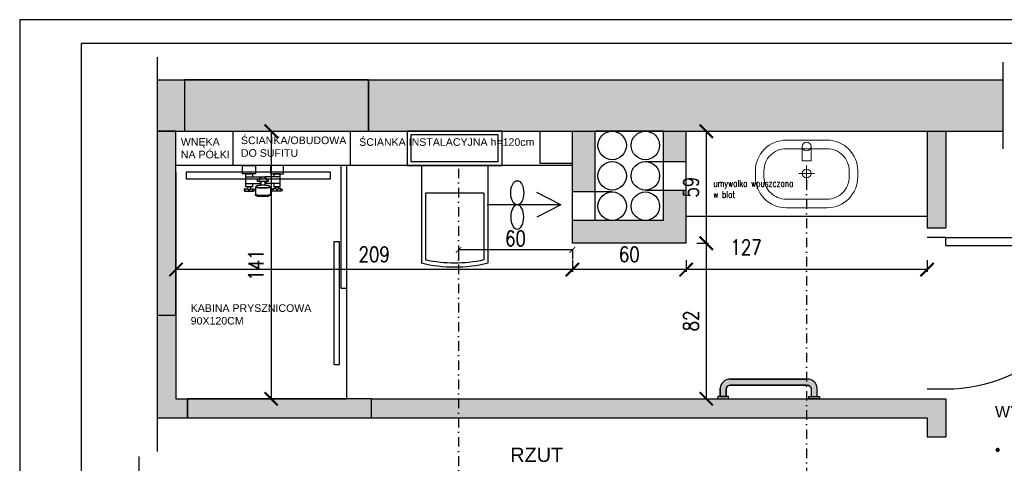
# Model space of a CAD drawing. Header units: millimetres. Extents: x 163776 to 165488, y 6605 to 7199.
# Tile 6 of 7: x 164645 to 165164, y 6965 to 7199. Entities that reach past the tile are written whole.
import ezdxf

# ---------------------------------------------------------------- set-up
doc = ezdxf.new("R2010")
doc.units = ezdxf.units.MM
doc.header["$LTSCALE"] = 50
doc.linetypes.add('DASHDOT', pattern=[1, 0.5, -0.25, 0, -0.25])
for name, color, linetype in [('A_C.O.', 230, 'Continuous'), ('A_inwentaryzacja', 8, 'Continuous'), ('A_INWENTARYZACJA_KRESKI', 8, 'Continuous'), ('A_MEBLE', 13, 'Continuous'), ('A_nowe_1', 1, 'Continuous'), ('A_OPIS', 7, 'Continuous'), ('A_OPIS_ZMIANY', 2, 'Continuous'), ('A_SANIT', 170, 'Continuous'), ('A_ZMIANY', 1, 'Continuous'), ('A_ZMIANY_WYMIARY', 143, 'Continuous'), ('AOPIS', 7, 'Continuous')]:
    doc.layers.add(name, color=color, linetype=linetype)
doc.layers.add('A_SANITARNE', color=170, linetype='Continuous', lineweight=13)
doc.styles.add('ARIAL', font='arial.ttf')
doc.styles.add('ROMANS', font='romans.shx', dxfattribs={"width": 0.8, "height": 8})
doc.dimstyles.new('Emma20', dxfattribs={"dimtxt": 8, "dimasz": 3, "dimexe": 5, "dimexo": 5, "dimgap": 2, "dimtad": 1, "dimdec": 1, "dimdsep": 46, "dimtxsty": 'ROMANS', "dimblk1": 'ARCHTICK', "dimblk2": 'ARCHTICK', "dimsah": 1, "dimcen": 0.1, "dimclrd": 1, "dimclre": 1, "dimclrt": 7, "dimadec": 0, "dimazin": 0, "dimtfac": 1, "dimtdec": 1, "dimtofl": 0, "dimtmove": 1, "dimatfit": 3, "dimldrblk": 'ARCHTICK', "dimfxl": 5, "dimfxlon": 1, "dimtolj": 1, "dimtzin": 0, "dimarcsym": 0})
doc.dimstyles.new('Kopia AGA1', dxfattribs={"dimtxt": 15, "dimasz": 7, "dimexe": 1.25, "dimexo": 0.625, "dimgap": 4, "dimtad": 1, "dimdec": 1, "dimtxsty": 'ROMANS', "dimblk": 'ARCHTICK', "dimcen": 20, "dimclrd": 256, "dimclrt": 7, "dimadec": 0, "dimazin": 0, "dimtfac": 1, "dimtdec": 1, "dimtmove": 1, "dimatfit": 3, "dimfxl": 5, "dimfxlon": 1, "dimarcsym": 0})

# ---------------------------------------------------------------- blocks, each defined once
blk = doc.blocks.new('strzałka')
for q in [(-15.73, -8.93), (-41.84, -15.39), (-15.73, -21.86)]:
    blk.add_line((-3.04, -15.39), q)
blk = doc.blocks.new('*U15')
for p, q in [((0, 0), (0, 100)), ((800, 0), (800, 100))]:
    blk.add_line(p, q)
blk.add_lwpolyline([(0, 0), (0, -800), (43.75, -800), (43.75, 0)], close=True)
blk.add_arc((0, 0), 800, 270, 0)
blk = doc.blocks.new('UMYWE')
at = {"ltscale": 2}
for p, q in [((3.72, 32.59), (12.12, 32.59)), ((12.12, 32.59), (12.12, 27.41)), ((14.94, 30), (19.53, 30)), ((19.53, 34.59), (19.53, 30)), ((19.53, 25.41), (19.53, 30)), ((24.12, 30), (19.53, 30)), ((3.72, 27.41), (12.12, 27.41))]:
    blk.add_line(p, q, dxfattribs=at)
blk.add_lwpolyline([(0, 30), (0, 18, 0.414214), (18, 0), (21.54, 0, 0.414214), (39.54, 18), (39.54, 42, 0.414214), (21.54, 60), (18, 60, 0.414214), (0, 42), (0, 30)], format="xyb", dxfattribs=at)
blk.add_lwpolyline([(5, 30), (5, 18, 0.414214), (18, 5), (21.54, 5, 0.414214), (34.54, 18), (34.54, 42, 0.414214), (21.54, 55), (18, 55, 0.414214), (5, 42)], format="xyb", close=True, dxfattribs=at)
for centre, radius in [((3.72, 30), 2.59), ((19.53, 30), 2.6)]:
    blk.add_circle(centre, radius, dxfattribs=at)
blk = doc.blocks.new('WC_STELAŻ')
at = {"ltscale": 2}
for p, q in [((18, 42.54), (69.59, 42.54)), ((18, 42.54), (18, 7.46)), ((32.68, 40.33), (67.84, 40.33)), ((32.68, 9.67), (32.68, 40.33)), ((18, 7.46), (69.59, 7.46)), ((32.68, 9.67), (67.84, 9.67))]:
    blk.add_line(p, q, dxfattribs=at)
for points in [[(18, 50), (18, 0), (0, 0), (0, 50)], [(16, 48), (16, 2), (2, 2), (2, 48)]]:
    blk.add_lwpolyline(points, close=True)
for centre, radius, start, end in [((-1.38, 25), 73.1, 346.1204, 13.8796), ((-1.47, 25), 70.99, 347.5297, 12.4703)]:
    blk.add_arc(centre, radius, start, end, dxfattribs=at)
blk = doc.blocks.new('_ArchTick')
at = {"color": 0, "linetype": 'ByBlock', "const_width": 0.15}
blk.add_lwpolyline([(-0.5, -0.5), (0.5, 0.5)], dxfattribs=at)
blk = doc.blocks.new('*D16')
at = {"layer": 'A_ZMIANY_WYMIARY', "color": 0, "lineweight": -2, "ltscale": 3, "transparency": 16777216}
for p, q in [((164996.33, 7072.15), (164996.33, 7065.9)), ((165123.33, 7072.15), (165123.33, 7065.9))]:
    blk.add_line(p, q, dxfattribs=at)
at = {"layer": 'A_ZMIANY_WYMIARY', "lineweight": -2, "ltscale": 3, "transparency": 16777216}
blk.add_line((165123.33, 7067.15), (164996.33, 7067.15), dxfattribs=at)
at = {"layer": 'Defpoints', "color": 0, "ltscale": 3, "transparency": 16777216}
for p in [(164996.33, 7087.12), (165123.33, 7087.12), (164996.33, 7067.15)]:
    blk.add_point(p, dxfattribs=at)
at = {"layer": 'A_ZMIANY_WYMIARY', "lineweight": -2, "ltscale": 3, "transparency": 16777216, "xscale": 7, "yscale": 7, "zscale": 7, "rotation": 180}
blk.add_blockref('_ArchTick', (164996.33, 7067.15), dxfattribs=at)
at = {"layer": 'A_ZMIANY_WYMIARY', "lineweight": -2, "ltscale": 3, "transparency": 16777216, "xscale": 7, "yscale": 7, "zscale": 7}
blk.add_blockref('_ArchTick', (165123.33, 7067.15), dxfattribs=at)
at = {"layer": 'A_ZMIANY_WYMIARY', "color": 7, "ltscale": 3, "transparency": 16777216, "insert": (165027.94, 7078.9), "char_height": 8, "attachment_point": 5, "style": 'ROMANS'}
blk.add_mtext('127', dxfattribs=at)
blk = doc.blocks.new('*D17')
at = {"layer": 'A_ZMIANY_WYMIARY', "color": 0, "lineweight": -2, "ltscale": 3, "transparency": 16777216}
for p, q in [((164936.33, 7072.15), (164936.33, 7065.9)), ((164996.33, 7072.15), (164996.33, 7065.9))]:
    blk.add_line(p, q, dxfattribs=at)
at = {"layer": 'A_ZMIANY_WYMIARY', "lineweight": -2, "ltscale": 3, "transparency": 16777216}
blk.add_line((164996.33, 7067.15), (164936.33, 7067.15), dxfattribs=at)
at = {"layer": 'Defpoints', "color": 0, "ltscale": 3, "transparency": 16777216}
for p in [(164996.33, 7087.12), (164936.33, 7073.12), (164936.33, 7067.15)]:
    blk.add_point(p, dxfattribs=at)
at = {"layer": 'A_ZMIANY_WYMIARY', "lineweight": -2, "ltscale": 3, "transparency": 16777216, "xscale": 7, "yscale": 7, "zscale": 7, "rotation": 180}
blk.add_blockref('_ArchTick', (164936.33, 7067.15), dxfattribs=at)
at = {"layer": 'A_ZMIANY_WYMIARY', "lineweight": -2, "ltscale": 3, "transparency": 16777216, "xscale": 7, "yscale": 7, "zscale": 7}
blk.add_blockref('_ArchTick', (164996.33, 7067.15), dxfattribs=at)
at = {"layer": 'A_ZMIANY_WYMIARY', "color": 7, "ltscale": 3, "transparency": 16777216, "insert": (164966.33, 7075.15), "char_height": 8, "attachment_point": 5, "style": 'ROMANS'}
blk.add_mtext('60', dxfattribs=at)
blk = doc.blocks.new('*D18')
at = {"layer": 'A_ZMIANY_WYMIARY', "color": 0, "lineweight": -2, "ltscale": 3, "transparency": 16777216}
for p, q in [((164936.33, 7072.15), (164936.33, 7065.9)), ((164727.33, 7067.15), (164727.33, 7068.4))]:
    blk.add_line(p, q, dxfattribs=at)
at = {"layer": 'A_ZMIANY_WYMIARY', "lineweight": -2, "ltscale": 3, "transparency": 16777216}
blk.add_line((164936.33, 7067.15), (164727.33, 7067.15), dxfattribs=at)
at = {"layer": 'Defpoints', "color": 0, "ltscale": 3, "transparency": 16777216}
for p in [(164936.33, 7073.12), (164727.33, 7067.15), (164727.33, 7067.15)]:
    blk.add_point(p, dxfattribs=at)
at = {"layer": 'A_ZMIANY_WYMIARY', "lineweight": -2, "ltscale": 3, "transparency": 16777216, "xscale": 7, "yscale": 7, "zscale": 7, "rotation": 180}
blk.add_blockref('_ArchTick', (164727.33, 7067.15), dxfattribs=at)
at = {"layer": 'A_ZMIANY_WYMIARY', "lineweight": -2, "ltscale": 3, "transparency": 16777216, "xscale": 7, "yscale": 7, "zscale": 7}
blk.add_blockref('_ArchTick', (164936.33, 7067.15), dxfattribs=at)
at = {"layer": 'A_ZMIANY_WYMIARY', "color": 7, "ltscale": 3, "transparency": 16777216, "insert": (164831.83, 7075.15), "char_height": 8, "attachment_point": 5, "style": 'ROMANS'}
blk.add_mtext('209', dxfattribs=at)
blk = doc.blocks.new('*D19')
at = {"layer": 'A_ZMIANY_WYMIARY', "color": 0, "lineweight": -2, "ltscale": 3, "transparency": 16777216}
for p, q in [((165001.91, 7140.06), (165008.16, 7140.06)), ((165001.91, 7081.06), (165008.16, 7081.06))]:
    blk.add_line(p, q, dxfattribs=at)
at = {"layer": 'A_ZMIANY_WYMIARY', "lineweight": -2, "ltscale": 3, "transparency": 16777216}
blk.add_line((165006.91, 7140.06), (165006.91, 7081.06), dxfattribs=at)
at = {"layer": 'Defpoints', "color": 0, "ltscale": 3, "transparency": 16777216}
for p in [(164996.33, 7140.06), (164996.33, 7081.06), (165006.91, 7081.06)]:
    blk.add_point(p, dxfattribs=at)
at = {"layer": 'A_ZMIANY_WYMIARY', "lineweight": -2, "ltscale": 3, "transparency": 16777216, "xscale": 7, "yscale": 7, "zscale": 7}
for p, rotation in [((165006.91, 7140.06), 90), ((165006.91, 7081.06), 270)]:
    blk.add_blockref('_ArchTick', p, dxfattribs=dict(at, rotation=rotation))
at = {"layer": 'A_ZMIANY_WYMIARY', "color": 7, "ltscale": 3, "transparency": 16777216, "insert": (164998.91, 7110.56), "char_height": 8, "attachment_point": 5, "rotation": 90, "style": 'ROMANS'}
blk.add_mtext('59', dxfattribs=at)
blk = doc.blocks.new('*D20')
at = {"layer": 'A_ZMIANY_WYMIARY', "color": 0, "lineweight": -2, "ltscale": 3, "transparency": 16777216}
for p, q in [((165001.91, 7081.06), (165008.16, 7081.06)), ((165006.91, 6999.06), (165005.66, 6999.06))]:
    blk.add_line(p, q, dxfattribs=at)
at = {"layer": 'A_ZMIANY_WYMIARY', "lineweight": -2, "ltscale": 3, "transparency": 16777216}
blk.add_line((165006.91, 7081.06), (165006.91, 6999.06), dxfattribs=at)
at = {"layer": 'Defpoints', "color": 0, "ltscale": 3, "transparency": 16777216}
for p in [(164996.33, 7081.06), (165006.91, 6999.06), (165006.91, 6999.06)]:
    blk.add_point(p, dxfattribs=at)
at = {"layer": 'A_ZMIANY_WYMIARY', "lineweight": -2, "ltscale": 3, "transparency": 16777216, "xscale": 7, "yscale": 7, "zscale": 7}
for p, rotation in [((165006.91, 7081.06), 90), ((165006.91, 6999.06), 270)]:
    blk.add_blockref('_ArchTick', p, dxfattribs=dict(at, rotation=rotation))
at = {"layer": 'A_ZMIANY_WYMIARY', "color": 7, "ltscale": 3, "transparency": 16777216, "insert": (164998.91, 7040.06), "char_height": 8, "attachment_point": 5, "rotation": 90, "style": 'ROMANS'}
blk.add_mtext('82', dxfattribs=at)
blk = doc.blocks.new('*D21')
at = {"layer": 'A_ZMIANY_WYMIARY', "color": 0, "lineweight": -2, "ltscale": 3, "transparency": 16777216}
for p, q in [((164772.53, 7140.06), (164778.78, 7140.06)), ((164772.53, 6999.06), (164778.78, 6999.06))]:
    blk.add_line(p, q, dxfattribs=at)
at = {"layer": 'A_ZMIANY_WYMIARY', "lineweight": -2, "ltscale": 3, "transparency": 16777216}
blk.add_line((164777.53, 7140.06), (164777.53, 6999.06), dxfattribs=at)
at = {"layer": 'Defpoints', "color": 0, "ltscale": 3, "transparency": 16777216}
for p in [(164727.33, 7140.06), (164727.33, 6999.06), (164777.53, 6999.06)]:
    blk.add_point(p, dxfattribs=at)
at = {"layer": 'A_ZMIANY_WYMIARY', "lineweight": -2, "ltscale": 3, "transparency": 16777216, "xscale": 7, "yscale": 7, "zscale": 7}
for p, rotation in [((164777.53, 7140.06), 90), ((164777.53, 6999.06), 270)]:
    blk.add_blockref('_ArchTick', p, dxfattribs=dict(at, rotation=rotation))
at = {"layer": 'A_ZMIANY_WYMIARY', "color": 7, "ltscale": 3, "transparency": 16777216, "insert": (164769.53, 7069.56), "char_height": 8, "attachment_point": 5, "rotation": 90, "style": 'ROMANS'}
blk.add_mtext('141', dxfattribs=at)
blk = doc.blocks.new('strzałkaWO')
for q in [(-15.73, -8.93), (-41.84, -15.39), (-15.73, -21.86)]:
    blk.add_line((-3.04, -15.39), q)
blk.add_ellipse((-25.97, -9.01), major_axis=(0, -6.38), ratio=0.537177)
at = {"extrusion": (0, 0, -1)}
blk.add_ellipse((-25.97, -21.78), major_axis=(0, 6.38), ratio=0.537177, dxfattribs=at)
blk = doc.blocks.new('bateria_TERMOSTATYCZNA')
for p, q in [((6.12, 19.82), (6.12, 11.74)), ((9.54, 19.82), (9.54, 11.74)), ((12.39, 20.35), (12.39, 18.74)), ((12.39, 18.74), (13.66, 17.47)), ((13.66, 18.74), (12.39, 17.47)), ((12.39, 17.47), (12.39, 15.85)), ((13.66, 20.35), (13.66, 15.85)), ((10.52, 11.81), (8.49, 11.81)), ((10.95, 14.26), (11.26, 14.66)), ((11.39, 14.74), (15.24, 14.74)), ((15.24, 14.74), (15.54, 14.94)), ((15.63, 14.91), (15.9, 14.71)), ((6.12, 1.71), (6.12, 9.8)), ((8.49, 9.85), (10.52, 9.85)), ((9.54, 1.71), (9.54, 9.8)), ((10.95, 7.39), (11.26, 6.99)), ((11.39, 6.92), (15.24, 6.92)), ((12.39, 4.07), (12.39, 5.68)), ((13.66, 1.18), (13.66, 5.68)), ((15.24, 6.92), (15.54, 6.72)), ((15.63, 6.75), (15.9, 6.94)), ((13.66, 2.8), (12.39, 4.07)), ((12.39, 2.8), (13.66, 4.07)), ((12.39, 1.18), (12.39, 2.8))]:
    blk.add_line(p, q)
at = {"lineweight": 0}
for p, q in [((11.54, 18.74), (12.39, 18.74)), ((12.39, 17.47), (11.54, 17.47)), ((12.39, 4.07), (11.54, 4.07)), ((11.54, 2.8), (12.39, 2.8))]:
    blk.add_line(p, q, dxfattribs=at)
for points in [[(0, 14.67), (4.4, 14.67), (4.4, 21.53), (0, 21.53)], [(11.26, 16.97), (11.54, 16.97), (11.54, 19.24), (11.26, 19.24)], [(7.02, 8.04), (8.49, 8.04), (8.49, 13.62), (7.02, 13.62)], [(0, 6.86), (4.4, 6.86), (4.4, 0), (0, 0)], [(11.26, 4.57), (11.54, 4.57), (11.54, 2.3), (11.26, 2.3)]]:
    blk.add_lwpolyline(points, close=True)
for points in [[(9.54, 16.4), (11.26, 16.4), (11.26, 19.82), (4.4, 19.82), (4.4, 16.4), (6.12, 16.4)], [(9.54, 5.14), (11.26, 5.14), (11.26, 1.71), (4.4, 1.71), (4.4, 5.14), (6.12, 5.14)]]:
    blk.add_lwpolyline(points)
for centre, start, end in [((7.83, 10.77), 31.3748, 328.6252), ((12.1, 10.82), 149.0513, 210.994)]:
    blk.add_arc(centre, 1.86, start, end)
for centre, major_axis, ratio in [((13.02, 20.35), (-0.635, 0), 0.719101), ((11.1, 10.83), (0, 3.54), 0.173354), ((13.02, 5.68), (-0.635, 0), 0.719101)]:
    blk.add_ellipse(centre, major_axis=major_axis, ratio=ratio)
at = {"extrusion": (0, 0, -1)}
for centre in [(13.02, 15.85), (13.02, 1.18)]:
    blk.add_ellipse(centre, major_axis=(-0.635, 0), ratio=0.719101, dxfattribs=at)
for centre, major_axis, ratio, start_param, end_param in [((11.39, 10.83), (0, 3.91), 0.173372, 2.893815, 6.530963), ((15.24, 10.83), (0, 3.91), 0.173686, 3.141593, 6.283185), ((15.54, 10.83), (0, 4.11), 0.173567, 3.141593, 6.283185), ((15.83, 10.83), (0, 3.91), 0.173684, 3.248356, 6.176422)]:
    blk.add_ellipse(centre, major_axis=major_axis, ratio=ratio, start_param=start_param, end_param=end_param)
blk = doc.blocks.new('*D55')
at = {"layer": 'A_ZMIANY_WYMIARY', "color": 1, "lineweight": -2, "ltscale": 0.5, "transparency": 16777216}
for p, q in [((164876.33, 7077.56), (164876.33, 7072.56)), ((164936.33, 7077.56), (164876.33, 7077.56)), ((164936.33, 7077.56), (164936.33, 7072.56))]:
    blk.add_line(p, q, dxfattribs=at)
at = {"layer": 'Defpoints', "color": 0, "ltscale": 0.5, "transparency": 16777216}
for p in [(164876.33, 7081.06), (164876.33, 7077.56), (164936.33, 7081.06)]:
    blk.add_point(p, dxfattribs=at)
at = {"layer": 'A_ZMIANY_WYMIARY', "color": 1, "lineweight": -2, "ltscale": 0.5, "transparency": 16777216, "xscale": 3, "yscale": 3, "zscale": 3, "rotation": 180}
blk.add_blockref('_ArchTick', (164876.33, 7077.56), dxfattribs=at)
at = {"layer": 'A_ZMIANY_WYMIARY', "color": 1, "lineweight": -2, "ltscale": 0.5, "transparency": 16777216, "xscale": 3, "yscale": 3, "zscale": 3}
blk.add_blockref('_ArchTick', (164936.33, 7077.56), dxfattribs=at)
at = {"layer": 'A_ZMIANY_WYMIARY', "color": 7, "ltscale": 0.5, "transparency": 16777216, "insert": (164906.33, 7083.56), "char_height": 8, "attachment_point": 5, "style": 'ROMANS'}
blk.add_mtext('\\A1;60', dxfattribs=at)
blk = doc.blocks.new('hewi4')
at = {"ltscale": 0.1, "transparency": 33554600}
h = blk.add_hatch(color=256, dxfattribs=at)
h.dxf.hatch_style = 1
h.paths.add_polyline_path([(-6.93, 65.5, 0.390638), (-13.02, 58.9), (-13.02, 8.11, 0.390638), (-6.93, 1.5), (-6.93, 1.5), (-1.51, 1.5), (-1.51, 5.5), (-6.73, 5.5, -0.376944), (-9.02, 8.11), (-9.02, 58.9, -0.376944), (-6.73, 61.5), (-1.51, 61.5), (-1.51, 65.5), (-6.93, 65.5)])
h.paths.add_polyline_path([(-1.51, 60), (-1.51, 67.01), (0, 67.01), (0, 60)])
h.paths.add_polyline_path([(-1.51, 7.01), (-1.51, 0), (0, 0), (0, 7.01)])
at = {"linetype": 'Continuous'}
for p, q in [((-1.51, 65.5), (-6.93, 65.5)), ((-13.02, 8.11), (-13.02, 58.9)), ((-9.02, 58.9), (-9.02, 8.11)), ((-6.73, 61.5), (-1.51, 61.5)), ((-1.51, 1.5), (-6.93, 1.5)), ((-6.73, 5.5), (-1.51, 5.5))]:
    blk.add_line(p, q, dxfattribs=at)
at = {"ltscale": 0.1, "transparency": 33554600}
blk.add_lwpolyline([(-6.93, 65.5, 0.390638), (-13.02, 58.9), (-13.02, 8.11, 0.390638), (-6.93, 1.5), (-6.93, 1.5), (-1.51, 1.5), (-1.51, 5.5), (-6.73, 5.5, -0.376944), (-9.02, 8.11), (-9.02, 58.9, -0.376944), (-6.73, 61.5), (-1.51, 61.5), (-1.51, 65.5), (-6.93, 65.5)], format="xyb", close=True, dxfattribs=at)
at = {"linetype": 'Continuous'}
for points in [[(-1.51, 60), (-1.51, 67.01), (0, 67.01), (0, 60), (-1.51, 60)], [(-1.51, 7.01), (-1.51, 0), (0, 0), (0, 7.01), (-1.51, 7.01)]]:
    blk.add_lwpolyline(points, close=True, dxfattribs=at)
at = {"ltscale": 0.1, "transparency": 33554600}
for points in [[(-1.51, 60), (-1.51, 67.01), (0, 67.01), (0, 60)], [(-1.51, 7.01), (-1.51, 0), (0, 0), (0, 7.01)]]:
    blk.add_lwpolyline(points, close=True, dxfattribs=at)
at = {"linetype": 'Continuous'}
for centre, radius, start, end in [((-6.39, 58.9), 6.63, 94.65006, 180.00016), ((-6.39, 58.9), 2.63, 97.38558, 180.00016), ((-6.39, 8.11), 6.63, 179.99984, 265.34994), ((-6.39, 8.11), 2.63, 179.99984, 262.61442)]:
    blk.add_arc(centre, radius, start, end, dxfattribs=at)

msp = doc.modelspace()

# ---------------------------------------------------------------- hatches: boundary and pattern name
at = {"layer": 'A_INWENTARYZACJA_KRESKI', "ltscale": 0.5}
h = msp.add_hatch(color=256, dxfattribs=at)
h.dxf.hatch_style = 1
h.paths.add_polyline_path([(164731.83, 7167.06), (164717.33, 7167.06), (164717.33, 7140.06), (164727.33, 7140.06), (164731.83, 7140.06)])
h = msp.add_hatch(color=256, dxfattribs=at)
h.dxf.hatch_style = 1
h.paths.add_polyline_path([(165163.26, 7167.06), (164828.83, 7167.06), (164828.83, 7140.06), (164996.33, 7140.06), (165163.26, 7140.06)])
at = {"layer": 'A_INWENTARYZACJA_KRESKI', "ltscale": 3}
h = msp.add_hatch(color=256, dxfattribs=at)
h.dxf.hatch_style = 1
h.paths.add_polyline_path([(164936.33, 7081.06), (164996.33, 7081.06), (164996.33, 7109.05), (164984.33, 7109.05), (164984.33, 7093.06), (164975.22, 7093.06, -0.025745), (164974.44, 7093.06), (164957.72, 7093.06, -0.025745), (164956.94, 7093.06), (164948.33, 7093.06), (164936.33, 7093.06)])
h.paths.add_polyline_path([(164984.33, 7124.05), (164996.33, 7124.05), (164996.33, 7140.06), (164984.33, 7140.06)])
h.paths.add_polyline_path([(164936.33, 7108.05), (164948.33, 7108.05), (164948.33, 7140.06), (164936.33, 7140.06)])
at = {"layer": 'A_INWENTARYZACJA_KRESKI', "ltscale": 0.5}
h = msp.add_hatch(color=256, dxfattribs=at)
h.dxf.hatch_style = 1
h.paths.add_polyline_path([(165133.33, 7140.06), (165123.33, 7140.06), (165123.33, 7089.06), (165133.33, 7089.06)])
h = msp.add_hatch(color=256, dxfattribs=at)
h.dxf.hatch_style = 1
h.paths.add_polyline_path([(164727.33, 7043.06), (164717.33, 7043.06), (164717.33, 6989.06), (164733.33, 6989.06), (164733.33, 6999.06), (164727.33, 6999.06)])
h = msp.add_hatch(color=256, dxfattribs=at)
h.dxf.hatch_style = 1
h.paths.add_polyline_path([(165133.33, 6999.06), (165123.33, 6999.06), (164830.33, 6999.06), (164830.33, 6989.06), (165123.33, 6989.06), (165123.33, 6979.06), (165133.33, 6979.06)])
at = {"layer": 'A_ZMIANY', "ltscale": 3}
h = msp.add_hatch(color=256, dxfattribs=at)
h.dxf.hatch_style = 1
h.paths.add_polyline_path([(164731.83, 7140.06), (164828.83, 7140.06), (164828.83, 7167.06), (164731.83, 7167.06)])
h = msp.add_hatch(color=256, dxfattribs=at)
h.dxf.hatch_style = 1
h.paths.add_polyline_path([(164717.33, 7043.06), (164727.33, 7043.06), (164727.33, 7140.06), (164717.33, 7140.06)])
h = msp.add_hatch(color=256, dxfattribs=at)
h.dxf.hatch_style = 1
h.paths.add_polyline_path([(164733.33, 6989.06), (164830.33, 6989.06), (164830.33, 6999.06), (164733.33, 6999.06)])

# ---------------------------------------------------------------- linework, layer by layer
at = {"layer": 'A_inwentaryzacja', "ltscale": 0.5}
for p, q in [((164717.33, 7179.08), (164717.33, 6971.22)), ((165163.26, 7176.47), (165163.26, 7130.7)), ((164717.33, 7167.06), (165163.26, 7167.06))]:
    msp.add_line(p, q, dxfattribs=at)
at = {"layer": 'A_inwentaryzacja', "ltscale": 3}
for p, q in [((164731.83, 7167.06), (164731.83, 7140.06)), ((164828.83, 7167.06), (164828.83, 7140.06)), ((164717.33, 7140.06), (164996.33, 7140.06)), ((164919.33, 7123.06), (164919.33, 7140.06)), ((164936.33, 7081.06), (164936.33, 7140.06)), ((164948.33, 7093.06), (164948.33, 7140.06)), ((164984.33, 7140.06), (164948.33, 7140.06)), ((164984.33, 7093.06), (164984.33, 7140.06)), ((164996.33, 7140.06), (165163.26, 7140.06)), ((164996.33, 7081.06), (164996.33, 7140.06)), ((165123.33, 7140.06), (165123.33, 7089.06)), ((165133.33, 7140.06), (165133.33, 7089.06)), ((164936.33, 7123.06), (164919.33, 7123.06)), ((164974.83, 7124.05), (164996.33, 7124.05)), ((164957.33, 7108.05), (164936.33, 7108.05)), ((164974.83, 7109.05), (164996.33, 7109.05)), ((164957.72, 7093.06), (164936.33, 7093.06)), ((164984.33, 7093.06), (164948.33, 7093.06)), ((164996.33, 7081.06), (164936.33, 7081.06)), ((164717.33, 7043.06), (164727.33, 7043.06)), ((164727.33, 7043.06), (164727.33, 6999.06)), ((164727.33, 6999.06), (164733.33, 6999.06)), ((164733.33, 6989.06), (164733.33, 6999.06)), ((164830.33, 6999.06), (165123.33, 6999.06)), ((164830.33, 6989.06), (164830.33, 6999.06)), ((165133.33, 6999.06), (165133.33, 6979.06)), ((164717.33, 6989.06), (164733.33, 6989.06)), ((164830.33, 6989.06), (165123.33, 6989.06)), ((165123.33, 6989.06), (165123.33, 6979.06))]:
    msp.add_line(p, q, dxfattribs=at)
for centre in [(164957.33, 7132.55), (164974.83, 7132.55), (164957.33, 7116.55), (164974.83, 7116.55), (164957.33, 7100.55), (164974.83, 7100.55)]:
    msp.add_circle(centre, 7.5, dxfattribs=at)
at = {"layer": 'A_MEBLE'}
msp.add_lwpolyline([(165123.33, 7095.06), (164996.33, 7095.06)], dxfattribs=at)
at = {"layer": 'A_nowe_1', "linetype": 'DASHDOT', "ltscale": 0.2}
for p, q in [((164876.33, 7120.27), (164876.33, 6624.03)), ((165059.83, 7114.2), (165059.83, 6623.79))]:
    msp.add_line(p, q, dxfattribs=at)
at = {"layer": 'A_nowe_1', "ltscale": 0.5}
msp.add_line((164707.74, 6968.71), (164707.74, 6910.64), dxfattribs=at)
msp.add_lwpolyline([(164727.33, 7118.31), (164727.33, 6999.06), (164817.33, 6999.06), (164817.33, 7122.06), (164727.33, 7122.06)], dxfattribs=at)
for points in [[(164817.33, 7122.06), (164814.33, 7122.06), (164814.33, 7057.44), (164817.33, 7057.44)], [(164813.48, 7081.84), (164810.48, 7081.84), (164810.48, 7017.22), (164813.48, 7017.22)]]:
    msp.add_lwpolyline(points, close=True, dxfattribs=at)
at = {"layer": 'A_OPIS', "ltscale": 0.5}
msp.add_lwpolyline([(164644.92, 7198.8), (164644.92, 6604.8), (165484.92, 6604.8), (165484.92, 7198.8), (164644.92, 7198.8)], dxfattribs=at)
msp.add_lwpolyline([(164677.42, 7186.3), (164677.42, 6617.3), (165472.42, 6617.3), (165472.42, 7186.3)], close=True, dxfattribs=at)
at = {"layer": 'A_SANIT'}
msp.add_lwpolyline([(164808.77, 7118.45), (164732.75, 7118.45), (164732.75, 7114.97), (164808.77, 7114.97)], close=True, dxfattribs=at)
at = {"layer": 'A_ZMIANY', "ltscale": 3}
for p, q in [((164757.33, 7140.06), (164757.33, 7122.06)), ((164819.33, 7122.06), (164819.33, 7140.06)), ((164936.33, 7122.06), (164727.33, 7122.06))]:
    msp.add_line(p, q, dxfattribs=at)
for points in [[(164828.83, 7167.06), (164731.83, 7167.06), (164731.83, 7140.06), (164828.83, 7140.06)], [(164727.33, 7140.06), (164717.33, 7140.06), (164717.33, 7043.06), (164727.33, 7043.06)], [(164830.33, 6999.06), (164733.33, 6999.06), (164733.33, 6989.06), (164830.33, 6989.06)]]:
    msp.add_lwpolyline(points, close=True, dxfattribs=at)
for points in [[(165123.33, 7089.06), (165133.33, 7089.06)], [(165123.33, 6999.06), (165133.33, 6999.06)], [(165123.33, 6979.06), (165133.33, 6979.06)]]:
    msp.add_lwpolyline(points, dxfattribs=at)

# ---------------------------------------------------------------- block references
at = {"layer": 'A_C.O.', "ltscale": 0.1, "transparency": 33554600, "xscale": 0.8, "yscale": 0.8, "zscale": 0.8, "rotation": 269.9999999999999}
msp.add_blockref('hewi4', (165013.08, 6999.06), dxfattribs=at)
at = {"layer": 'A_inwentaryzacja', "ltscale": 3}
msp.add_blockref('strzałka', (164933.26, 7116.62), dxfattribs=at)
at = {"layer": 'A_SANIT', "xscale": -1, "rotation": 90}
for name, p in [('WC_STELAŻ', (164899.24, 7140.06)), ('bateria_TERMOSTATYCZNA', (164784.01, 7122.06))]:
    msp.add_blockref(name, p, dxfattribs=at)
at = {"layer": 'A_SANITARNE', "xscale": -0.9, "yscale": 0.9, "zscale": 0.9, "rotation": 90}
msp.add_blockref('UMYWE', (165086.83, 7135.35), dxfattribs=at)
at = {"layer": 'A_ZMIANY', "ltscale": 3, "xscale": -1, "rotation": 180}
msp.add_blockref('strzałkaWO', (164933.26, 7085.83), dxfattribs=at)
at = {"layer": 'A_ZMIANY', "ltscale": 2, "xscale": -0.09999999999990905, "yscale": 0.09999999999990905, "zscale": 0.09999999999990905, "rotation": 90}
msp.add_blockref('*U15', (165133.33, 7084.06), dxfattribs=at)

# ---------------------------------------------------------------- texts
at = {"layer": 'A_OPIS', "attachment_point": 1, "style": 'ARIAL'}
for s, insert, char_height, width in [('WYTYCZNE:\\P\\P\\pxi-3,l3,t3;{\\fSymbol|b0|i0|c2|p18;·^I}farby do wymalowań wewnętrznych – farby nie mogą wydzielać podczas schnięcia szkodliwych związków; powinny być rekomendowane przez Państwowy Zakład Higieny albo przez Polskie Towarzystwo Alergologiczne; \\P{\\fSymbol|b0|i0|c2|p18;·^I}posadzki – gres antypoślizgowy 30x30cm w jasnych pastelowych kolorach \\P\\pi0,l0,tz;      (do uzgodnienia z Inwestorem); nasiąkliwość <0,5%; ścieralność \\P       wgłębna max.175mm³; odporność na plamienie - min. Klasa 4;\\P       twardość płytek wg skali Mosha – min. klasy 7; \\P       właściwości antypoślizgowe: R9, R10, R11,Klasa A, B. {\\fLiberation Serif|b0|i0|c238|p18;\\P\\pi-1.5,l3,sa0.41667;\\fSymbol|b0|i0|c2|p18;\\H0.83333x;\uf0b7^I\\fArial|b0|i0|c128|p34;wykona\\fArial|b0|i0|c238|p34;ć ś\\fArial|b0|i0|c128|p34;ciank\\fArial|b0|i0|c238|p34;ę \\fArial|b0|i0|c128|p34;instalacyjn\\fArial|b0|i0|c238|p34;ą \\fArial|b0|i0|c128|p34;zgodnie z rysunkiem\\fArial|b0|i0|c238|p34;;\\P\\fSymbol|b0|i0|c2|p18;\uf0b7^I\\fArial|b0|i0|c128|p34;wyposa\\fArial|b0|i0|c238|p34;ż\\fArial|b0|i0|c128|p34;y\\fArial|b0|i0|c238|p34;ć \\fArial|b0|i0|c128|p34;w misk\\fArial|b0|i0|c238|p34;ę \\fArial|b0|i0|c128|p34;ust\\fArial|b0|i0|c238|p34;ę\\fArial|b0|i0|c128|p34;pow\\fArial|b0|i0|c238|p34;ą \\fArial|b0|i0|c128|p34;wisz\\fArial|b0|i0|c238|p34;ą\\fArial|b0|i0|c128|p34;c\\fArial|b0|i0|c238|p34;ą\\fArial|b0|i0|c128|p34;, umywalk\\fArial|b0|i0|c238|p34;ę 55cm \\fArial|b0|i0|c128|p34;na \\fArial|b0|i0|c238|p34;blacie\\fArial|b0|i0|c128|p34; oraz kabin\\fArial|b0|i0|c238|p34;ę \\fArial|b0|i0|c128|p34;natryskow\\fArial|b0|i0|c238|p34;ą \\fArial|b0|i0|c128|p34;90x120cm z bateri\\fArial|b0|i0|c238|p34;ą \\fArial|b0|i0|c128|p34;termostatyczn\\fArial|b0|i0|c238|p34;ą\\fArial|b0|i0|c128|p34;; \\fLiberation Serif|b0|i0|c238|p18;\\H1.2x;\\P\\fSymbol|b0|i0|c2|p18;\\H0.83333x;\uf0b7^I\\fArial|b0|i0|c238|p34;ś\\fArial|b0|i0|c128|p34;ciany do wysoko\\fArial|b0|i0|c238|p34;ś\\fArial|b0|i0|c128|p34;ci ok.210cm wyko\\fArial|b0|i0|c238|p34;ń\\fArial|b0|i0|c128|p34;czy\\fArial|b0|i0|c238|p34;ć \\fArial|b0|i0|c128|p34;p\\fArial|b0|i0|c238|p34;ł\\fArial|b0|i0|c128|p34;ytkami 30x30 (lub 30x60), powy\\fArial|b0|i0|c238|p34;ż\\fArial|b0|i0|c128|p34;ej malowa\\fArial|b0|i0|c238|p34;ć \\fArial|b0|i0|c128|p34;farbami \\fArial|b0|i0|c238|p34; \\fArial|b0|i0|c128|p34;lateksowymi w kolorze bia\\fArial|b0|i0|c238|p34;ł\\fArial|b0|i0|c128|p34;ym; sufit – farb\\fArial|b0|i0|c238|p34;ą \\fArial|b0|i0|c128|p34;akrylow\\fArial|b0|i0|c238|p34;ą\\fArial|b0|i0|c128|p34;;\\fLiberation Serif|b0|i0|c238|p18;\\H1.2x;\\P\\fSymbol|b0|i0|c2|p18;\\H0.83333x;\uf0b7^I\\fArial|b0|i0|c128|p34;nad umywalk\\fArial|b0|i0|c238|p34;ą \\fArial|b0|i0|c128|p34;lustro wklejane; }', (165159.18, 6995.23), 6, 313.2392), (' RZUT', (164900.64, 6973.31), 7.5, 873.0508)]:
    msp.add_mtext(s, dxfattribs=dict(at, insert=insert, char_height=char_height, width=width))
at = {"layer": 'A_OPIS_ZMIANY', "ltscale": 3, "char_height": 4, "attachment_point": 1, "style": 'ARIAL'}
for s, width, insert in [('WNĘKA \\PNA PÓŁKI', 152.9303, (164729.9, 7136.44)), ('ŚCIANKA/OBUDOWA\\PDO SUFITU', 152.9303, (164761.58, 7137.25)), ('ŚCIANKA INSTALACYJNA h=120cm', 191.973, (164823.95, 7136.35)), ('KABINA PRYSZNICOWA \\P90X120CM', 152.9303, (164735.07, 7048.85))]:
    msp.add_mtext_dynamic_manual_height_columns(s, width=width, gutter_width=75, heights=[0], dxfattribs=dict(at, insert=insert))
at = {"layer": 'AOPIS', "insert": (165010.65, 7114.32), "char_height": 3.5, "attachment_point": 1, "style": 'ROMANS'}
msp.add_mtext_dynamic_manual_height_columns('umywalka wpuszczana \\Pw blat', width=62.5712, gutter_width=20, heights=[0], dxfattribs=at)

# ---------------------------------------------------------------- dimensions: what is measured, and where the dimension line sits
at = {"layer": 'A_ZMIANY_WYMIARY', "ltscale": 3}
for base, p1, p2, angle, picture, middle in [((164777.53, 6999.06), (164727.33, 7140.06), (164727.33, 6999.06), 270, '*D21', (164769.53, 7069.56)), ((165006.91, 7081.06), (164996.33, 7140.06), (164996.33, 7081.06), 270, '*D19', (164998.91, 7110.56)), ((164936.33, 7067.15), (164996.33, 7087.12), (164936.33, 7073.12), 180, '*D17', (164966.33, 7075.15)), ((165006.91, 6999.06), (164996.33, 7081.06), (165006.91, 6999.06), 270, '*D20', (164998.91, 7040.06)), ((164727.33, 7067.15), (164936.33, 7073.12), (164727.33, 7067.15), 180, '*D18', (164831.83, 7075.15))]:
    dim = msp.add_linear_dim(base=base, p1=p1, p2=p2, angle=angle, dimstyle='Kopia AGA1', dxfattribs=at)
    dim.commit()
    dim.dimension.update_dxf_attribs({"geometry": picture, "text_midpoint": middle})
at = {"layer": 'A_ZMIANY_WYMIARY', "ltscale": 0.5}
dim = msp.add_linear_dim(base=(164876.33, 7077.56), p1=(164936.33, 7081.06), p2=(164876.33, 7081.06), dimstyle='Emma20', dxfattribs=at)
dim.commit()
dim.dimension.update_dxf_attribs({"geometry": '*D55', "text_midpoint": (164906.33, 7083.56)})
at = {"layer": 'A_ZMIANY_WYMIARY', "ltscale": 3}
dim = msp.add_linear_dim(base=(164996.33, 7067.15), p1=(165123.33, 7087.12), p2=(164996.33, 7087.12), angle=180, dimstyle='Kopia AGA1', dxfattribs=at)
dim.commit()
dim.dimension.update_dxf_attribs({"geometry": '*D16', "text_midpoint": (165027.94, 7070.9), "dimtype": 160})

doc.saveas('drawing.dxf')
